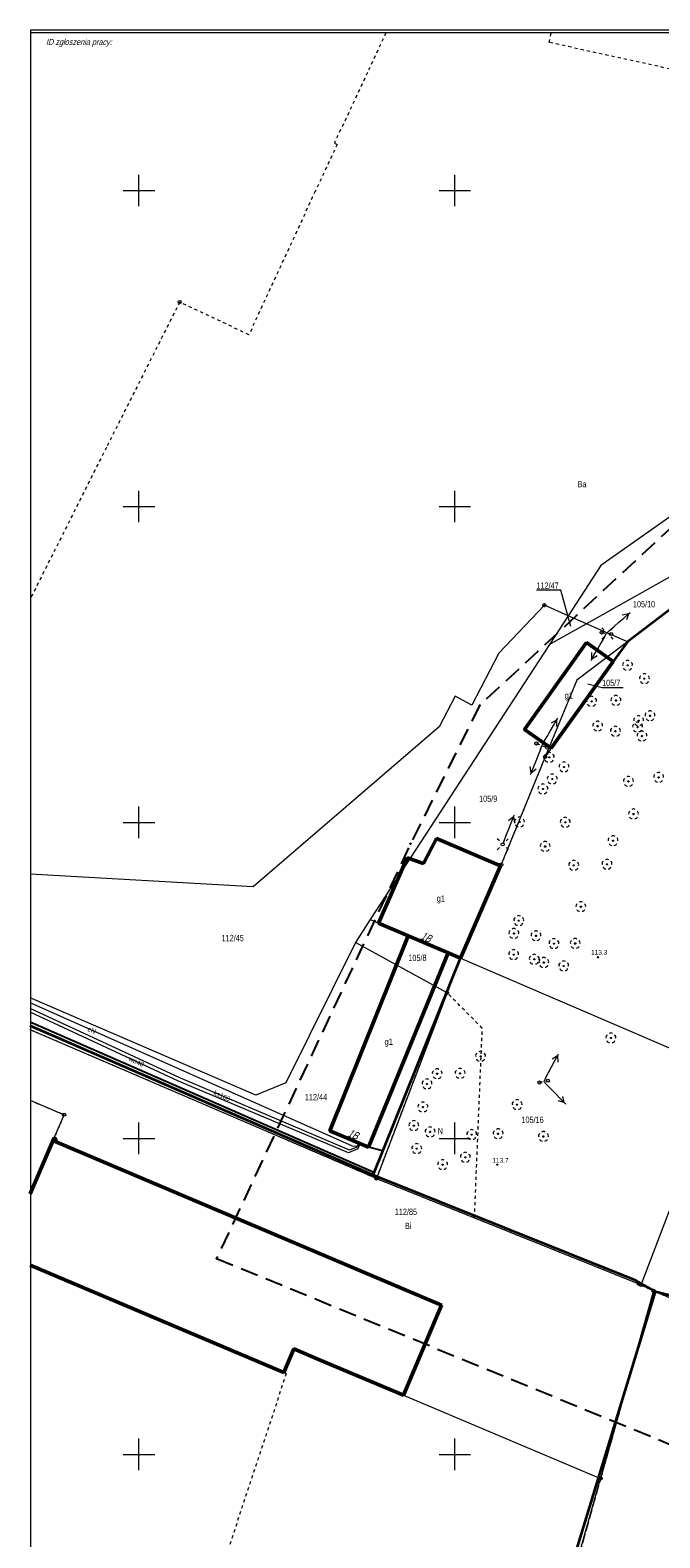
# Model space of a CAD drawing. Header units: metres. Extents: x 6401183 to 6401475, y 5754260 to 5754675.
# Tile 4 of 14: x 6401183 to 6401282, y 5754437 to 5754675. Entities that reach past the tile are written whole.
import ezdxf
from ezdxf.enums import TextEntityAlignment as Align

# ---------------------------------------------------------------- set-up
doc = ezdxf.new("R2010")
doc.units = ezdxf.units.M
for name, pattern in [('0.5_0.5', [1, 0.5, -0.5]), ('1.5_0.5', [2, 1.5, -0.5]), ('2.8_1.4', [4.2, 2.8, -1.4]), ('219-500', [0]), ('sm05_500', [1, 0.5, -0.5])]:
    doc.linetypes.add(name, pattern=pattern)
doc.layers.get('0').update_dxf_attribs({"color": 2, "lineweight": 5})
doc.styles.get("Standard").update_dxf_attribs({"font": 'Working1250', "width": 0.75})
doc.linetypes.add('902-500', pattern='A,3.75,0,[1,ksztalty.shx,S=0.5,R=0,X=0,Y=0],3.75', length=7.5)

# ---------------------------------------------------------------- blocks, each defined once
blk = doc.blocks.new('202')
at = {"color": 0, "linetype": 'Continuous', "lineweight": 0}
blk.add_circle((0, 0), 0.25, dxfattribs=at)
blk = doc.blocks.new('203')
at = {"linetype": 'Continuous', "lineweight": 0}
h = blk.add_hatch(color=0, dxfattribs=at)
edge = h.paths.add_edge_path()
edge.add_arc((0, 0), 0.045, 0, 360)
blk = doc.blocks.new('PUNKTBUD')
at = {"color": 0}
blk.add_circle((0, 0), 0.045, dxfattribs=at)
blk = doc.blocks.new('SM011')
at = {"color": 0, "linetype": 'Continuous', "lineweight": 13}
for p, q in [((-0.53, 0.531), (-0.883, 0.884)), ((0.531, 0.531), (0.884, 0.884)), ((-0.53, -0.53), (-0.883, -0.883)), ((0.531, -0.53), (0.884, -0.883))]:
    blk.add_line(p, q, dxfattribs=at)
blk = doc.blocks.new('SM04')
at = {"color": 0, "linetype": 'Continuous', "lineweight": 13}
blk.add_circle((0, 0), 0.25, dxfattribs=at)
blk = doc.blocks.new('SM05')
at = {"color": 0, "linetype": 'Continuous', "lineweight": 13}
blk.add_circle((0, 0), 0.25, dxfattribs=at)
blk = doc.blocks.new('PE04')
at = {"color": 0, "linetype": 'Continuous', "lineweight": 13}
for p, q in [((0.65, 0), (0, 0)), ((0.65, 0), (1.65, 0)), ((1.65, 0), (2.65, 0)), ((2.65, 0), (3.65, 0)), ((3.65, 0), (4.65, 0)), ((4.65, 0), (3.784, 0.5)), ((4.65, 0), (3.784, -0.5)), ((4.65, 0), (5, 0))]:
    blk.add_line(p, q, dxfattribs=at)
blk = doc.blocks.new('PIKIETA')
at = {"color": 0}
blk.add_circle((0, 0), 0.045, dxfattribs=at)
blk = doc.blocks.new('OP021')
at = {"linetype": 'Continuous', "lineweight": 13}
h = blk.add_hatch(color=0, dxfattribs=at)
edge = h.paths.add_edge_path()
edge.add_arc((0, 0), 0.05, 0, 360)
at = {"color": 0, "linetype": 'Continuous', "lineweight": 13}
for centre, start, end in [((-0.38, 0.124), 121.308, 202.548), ((0, 0.4), 49.272, 130.728), ((0.38, 0.124), 337.452, 58.692), ((-0.235, -0.324), 193.221, 274.871), ((0.235, -0.324), 265.129, 346.779)]:
    blk.add_arc(centre, 0.4, start, end, dxfattribs=at)
blk = doc.blocks.new('PW01')
at = {"linetype": 'Continuous', "lineweight": 13}
h = blk.add_hatch(color=0, dxfattribs=at)
edge = h.paths.add_edge_path()
edge.add_arc((0, 0), 0.045, 0, 360)

msp = doc.modelspace()

# ---------------------------------------------------------------- linework, layer by layer
at = {"layer": '211-numer działki ewidencyjnej', "color": 0, "linetype": 'CONTINUOUS', "lineweight": 18, "flags": 128}
for points in [[(6401268.33, 5754581.03), (6401266.75, 5754586.77), (6401262.917, 5754586.77)], [(6401271.05, 5754571.95), (6401273.3, 5754571.38), (6401276.661, 5754571.38)]]:
    msp.add_lwpolyline(points, dxfattribs=at)
at = {"layer": '217-kontur klasyfikacyjny', "color": 3, "linetype": '1.5_0.5', "lineweight": 18, "flags": 128}
for points in [[(6401281.43, 5754475.89), (6401256.93, 5754388.89)], [(6401303.26, 5754466.4), (6401281.43, 5754475.89)]]:
    msp.add_lwpolyline(points, dxfattribs=at)
at = {"layer": '218-kontur użytku gruntowego', "color": 3, "linetype": '0.5_0.5', "lineweight": 18, "flags": 128}
for points in [[(6401239.088, 5754674.92), (6401236.17, 5754668.68)], [(6401264.9, 5754673.43), (6401265.241, 5754674.92)], [(6401286.02, 5754668.79), (6401264.9, 5754673.43)], [(6401236.17, 5754668.68), (6401230.93, 5754657.49)], [(6401231.35, 5754657.3), (6401227.91, 5754649.9)], [(6401230.93, 5754657.49), (6401231.35, 5754657.3)], [(6401227.91, 5754649.9), (6401217.41, 5754627.17)], [(6401206.46, 5754632.35), (6401194.86, 5754609.35)], [(6401217.41, 5754627.17), (6401206.46, 5754632.35)], [(6401194.86, 5754609.35), (6401182.79, 5754585.343)], [(6401290.96, 5754588.97), (6401277.31, 5754578.59)], [(6401277.31, 5754578.59), (6401275.06, 5754575.47)], [(6401275.06, 5754575.47), (6401265.22, 5754561.73)], [(6401265.22, 5754561.73), (6401264.29, 5754560.39)], [(6401264.29, 5754560.39), (6401257.34, 5754543.33)], [(6401257.34, 5754543.33), (6401250.91, 5754528.5)], [(6401250.91, 5754528.5), (6401248.76, 5754523.04)], [(6401248.76, 5754523.04), (6401237.58, 5754493.66)], [(6401254.34, 5754517.45), (6401248.76, 5754523.04)], [(6401237.58, 5754493.66), (6401182.79, 5754517.202)], [(6401253.11, 5754487.43), (6401254.34, 5754517.45)], [(6401182.79, 5754506.033), (6401188.17, 5754503.75)], [(6401188.17, 5754503.75), (6401186.58, 5754500.08)], [(6401186.58, 5754500.08), (6401182.79, 5754491.259)], [(6401237.58, 5754493.66), (6401253.11, 5754487.43)], [(6401253.11, 5754487.43), (6401279.11, 5754477)], [(6401182.79, 5754479.919), (6401222.95, 5754462.96)], [(6401281.43, 5754475.89), (6401256.93, 5754388.89)], [(6401279.11, 5754477), (6401279.5, 5754476.81)], [(6401279.5, 5754476.81), (6401281.43, 5754475.89)], [(6401303.26, 5754466.4), (6401281.43, 5754475.89)], [(6401223.32, 5754462.8), (6401206.02, 5754410.48)], [(6401222.95, 5754462.96), (6401223.32, 5754462.8)]]:
    msp.add_lwpolyline(points, dxfattribs=at)
at = {"layer": '219-działka ewidencyjna', "color": 7, "linetype": '219-500', "lineweight": 18, "flags": 128}
for points in [[(6401310.01, 5754603.47), (6401270.82, 5754581.45)], [(6401287.57, 5754600.86), (6401273.09, 5754590.67)], [(6401273.09, 5754590.67), (6401267.93, 5754582.72)], [(6401277.31, 5754578.59), (6401290.96, 5754588.97)], [(6401264.16, 5754584.38), (6401256.94, 5754576.79)], [(6401267.93, 5754582.72), (6401264.16, 5754584.38)], [(6401267.93, 5754582.72), (6401264.97, 5754578.17)], [(6401270.82, 5754581.45), (6401264.97, 5754578.17)], [(6401270.82, 5754581.45), (6401267.93, 5754582.72)], [(6401277.31, 5754578.59), (6401270.82, 5754581.45)], [(6401264.97, 5754578.17), (6401236.6, 5754534.65)], [(6401277.31, 5754578.59), (6401269.3, 5754572.5)], [(6401277.31, 5754578.59), (6401275.06, 5754575.47)], [(6401256.94, 5754576.79), (6401252.68, 5754568.55)], [(6401275.06, 5754575.47), (6401265.22, 5754561.73)], [(6401269.3, 5754572.5), (6401264.29, 5754560.39)], [(6401250.04, 5754569.99), (6401247.52, 5754565.11)], [(6401252.68, 5754568.55), (6401250.04, 5754569.99)], [(6401247.52, 5754565.11), (6401218.08, 5754539.79)], [(6401265.22, 5754561.73), (6401264.29, 5754560.39)], [(6401264.29, 5754560.39), (6401257.34, 5754543.33)], [(6401257.34, 5754543.33), (6401250.91, 5754528.5)], [(6401218.08, 5754539.79), (6401182.79, 5754541.831)], [(6401236.6, 5754534.65), (6401234.29, 5754530.98)], [(6401236.6, 5754534.65), (6401237.92, 5754534.07)], [(6401250.91, 5754528.5), (6401237.92, 5754534.07)], [(6401234.29, 5754530.98), (6401223.27, 5754508.82)], [(6401248.76, 5754523.04), (6401234.29, 5754530.98)], [(6401250.91, 5754528.5), (6401248.76, 5754523.04)], [(6401250.91, 5754528.5), (6401292.39, 5754510.69)], [(6401218.5, 5754506.87), (6401182.79, 5754522.274)], [(6401248.76, 5754523.04), (6401237.58, 5754493.66)], [(6401237.58, 5754493.66), (6401182.79, 5754517.202)], [(6401279.5, 5754476.81), (6401292.39, 5754510.69)], [(6401223.27, 5754508.82), (6401218.5, 5754506.87)], [(6401182.79, 5754506.033), (6401188.17, 5754503.75)], [(6401186.58, 5754500.08), (6401188.17, 5754503.75)], [(6401182.79, 5754491.259), (6401186.58, 5754500.08)], [(6401237.58, 5754493.66), (6401279.11, 5754477)], [(6401222.95, 5754462.96), (6401182.79, 5754479.919)], [(6401281.43, 5754475.89), (6401273.07, 5754446.2)], [(6401279.5, 5754476.81), (6401279.11, 5754477)], [(6401281.43, 5754475.89), (6401279.5, 5754476.81)], [(6401303.26, 5754466.4), (6401281.43, 5754475.89)], [(6401222.95, 5754462.96), (6401224.5, 5754466.7)], [(6401224.5, 5754466.7), (6401273.07, 5754446.2)], [(6401256.93, 5754388.89), (6401273.07, 5754446.2)]]:
    msp.add_lwpolyline(points, dxfattribs=at)
at = {"layer": '312-budynek ewidencyjny', "color": 7, "linetype": 'CONTINUOUS', "lineweight": 50, "flags": 128}
for points in [[(6401261.01, 5754564.71), (6401270.85, 5754578.45)], [(6401270.85, 5754578.45), (6401275.06, 5754575.47)], [(6401275.06, 5754575.47), (6401265.22, 5754561.73)], [(6401265.22, 5754561.73), (6401261.01, 5754564.71)], [(6401245.03, 5754543.48), (6401247.12, 5754547.47)], [(6401247.12, 5754547.47), (6401257.23, 5754543.14)], [(6401237.92, 5754534.07), (6401242.45, 5754544.39)], [(6401242.45, 5754544.39), (6401245.03, 5754543.48)], [(6401257.23, 5754543.14), (6401250.91, 5754528.5)], [(6401242.6, 5754532.06), (6401237.92, 5754534.07)], [(6401230.22, 5754501.2), (6401242.6, 5754532.06)], [(6401242.6, 5754532.06), (6401248.94, 5754529.35)], [(6401248.94, 5754529.35), (6401242.6, 5754532.06)], [(6401248.94, 5754529.35), (6401236.35, 5754498.63)], [(6401250.91, 5754528.5), (6401248.94, 5754529.35)], [(6401182.79, 5754491.259), (6401186.58, 5754500.08)], [(6401186.58, 5754500.08), (6401186.9, 5754499.94)], [(6401186.9, 5754499.94), (6401186.74, 5754499.54)], [(6401186.74, 5754499.54), (6401247.88, 5754473.62)], [(6401236.35, 5754498.63), (6401230.22, 5754501.2)], [(6401222.95, 5754462.96), (6401182.79, 5754479.972)], [(6401247.88, 5754473.62), (6401241.87, 5754459.37)], [(6401224.5, 5754466.7), (6401222.95, 5754462.96)], [(6401228.67, 5754464.9), (6401224.5, 5754466.7)], [(6401241.87, 5754459.37), (6401228.67, 5754464.9)]]:
    msp.add_lwpolyline(points, dxfattribs=at)
at = {"layer": 'krawężnik (linia)', "color": 7, "linetype": 'CONTINUOUS', "lineweight": 25, "flags": 128}
for points in [[(6401237.08, 5754494.68), (6401182.79, 5754518.381)], [(6401238.41, 5754498.07), (6401236.35, 5754498.63)]]:
    msp.add_lwpolyline(points, dxfattribs=at)
at = {"layer": 'ogrodzenie trwałe', "color": 7, "linetype": '902-500', "lineweight": 35, "flags": 128}
for points in [[(6401237.05, 5754494.19), (6401250.91, 5754528.5)], [(6401182.79, 5754420.194), (6401206.02, 5754410.48), (6401255.42, 5754389.59), (6401281.74, 5754475.76), (6401278.64, 5754477.52), (6401237.05, 5754494.19), (6401236.85, 5754494.28), (6401182.79, 5754517.834)], [(6401281.74, 5754475.76), (6401290.87, 5754473.49), (6401303.75, 5754465.98), (6401324.72, 5754446.7), (6401350.73, 5754425.56)]]:
    msp.add_lwpolyline(points, dxfattribs=at)
at = {"layer": 'ogrodzenie trwałe (linia)', "color": 7, "linetype": '902-500', "lineweight": 35, "flags": 128}
for points in [[(6401290.96, 5754588.97), (6401277.3, 5754578.59)], [(6401277.3, 5754578.59), (6401275.06, 5754575.47)]]:
    msp.add_lwpolyline(points, dxfattribs=at)
at = {"layer": 'Pieczątka na wyrysie', "color": 5, "linetype": '2.8_1.4', "lineweight": 25, "flags": 128}
msp.add_lwpolyline([(6401212.29, 5754481.02), (6401290.61, 5754448.91), (6401365.04, 5754396), (6401425.02, 5754596.73), (6401420.43, 5754615.42), (6401343.88, 5754642.24), (6401314.24, 5754594.61), (6401283.91, 5754596.37), (6401253.92, 5754568.51), (6401242.98, 5754546.63)], close=True, dxfattribs=at)
at = {"layer": 'przewód elektroenergetyczny (linia)', "color": 1, "linetype": 'CONTINUOUS', "lineweight": 18, "flags": 128}
msp.add_lwpolyline([(6401235.18, 5754499.12), (6401234.66, 5754498.74), (6401233.8, 5754498.8), (6401182.79, 5754521.447)], dxfattribs=at)
at = {"layer": 'przewód kanalizacyjny (linia)', "color": 34, "linetype": 'CONTINUOUS', "lineweight": 18, "flags": 128}
msp.add_lwpolyline([(6401234.8, 5754499.28), (6401234.51, 5754498.61), (6401233.34, 5754498.15), (6401206.46, 5754509.57), (6401182.79, 5754520.539)], dxfattribs=at)
at = {"layer": 'przewód wodociągowy (linia)', "color": 5, "linetype": 'CONTINUOUS', "lineweight": 18, "flags": 128}
msp.add_lwpolyline([(6401235, 5754499.2), (6401234.66, 5754498.38), (6401233.15, 5754497.72), (6401206.26, 5754509.08), (6401182.79, 5754519.963)], dxfattribs=at)
at = {"layer": 'Ramki i opis wydruku', "color": 7, "linetype": 'CONTINUOUS', "lineweight": 13, "flags": 128}
for points in [[(6401182.84, 5754259.97), (6401474.74, 5754259.97), (6401474.74, 5754675.37), (6401182.84, 5754675.37)], [(6401182.84, 5754259.92), (6401474.74, 5754259.92), (6401474.74, 5754674.92), (6401182.84, 5754674.92)]]:
    msp.add_lwpolyline(points, close=True, dxfattribs=at)
at = {"layer": 'słup łączony (linia)', "color": 7, "linetype": 'sm05_500', "lineweight": 18, "flags": 128}
for points in [[(6401273.23, 5754580.05), (6401274.74, 5754579.81)], [(6401262.91, 5754562.49), (6401264.64, 5754561.85)], [(6401263.4, 5754508.84), (6401264.71, 5754509.14)]]:
    msp.add_lwpolyline(points, dxfattribs=at)
at = {"layer": 'Wstawianie ramki sekcyjnej z opisem', "color": 7, "linetype": 'CONTINUOUS', "lineweight": 13, "flags": 128}
for points in [[(6401200, 5754647.5), (6401200, 5754652.5)], [(6401250, 5754647.5), (6401250, 5754652.5)], [(6401197.5, 5754650), (6401202.5, 5754650)], [(6401247.5, 5754650), (6401252.5, 5754650)], [(6401200, 5754597.5), (6401200, 5754602.5)], [(6401250, 5754597.5), (6401250, 5754602.5)], [(6401197.5, 5754600), (6401202.5, 5754600)], [(6401247.5, 5754600), (6401252.5, 5754600)], [(6401200, 5754547.5), (6401200, 5754552.5)], [(6401250, 5754547.5), (6401250, 5754552.5)], [(6401197.5, 5754550), (6401202.5, 5754550)], [(6401247.5, 5754550), (6401252.5, 5754550)], [(6401200, 5754497.5), (6401200, 5754502.5)], [(6401250, 5754497.5), (6401250, 5754502.5)], [(6401197.5, 5754500), (6401202.5, 5754500)], [(6401247.5, 5754500), (6401252.5, 5754500)], [(6401200, 5754447.5), (6401200, 5754452.5)], [(6401250, 5754447.5), (6401250, 5754452.5)], [(6401197.5, 5754450), (6401202.5, 5754450)], [(6401247.5, 5754450), (6401252.5, 5754450)]]:
    msp.add_lwpolyline(points, dxfattribs=at)

# ---------------------------------------------------------------- block references
at = {"layer": '140-Punkty robocze', "color": 7, "linetype": 'CONTINUOUS', "lineweight": 13}
for p in [(6401277.33, 5754574.86), (6401280, 5754572.75), (6401253.92, 5754568.51), (6401271.63, 5754569.17), (6401275.48, 5754569.3), (6401279.09, 5754566.1), (6401280.88, 5754566.87), (6401272.6, 5754565.24), (6401275.41, 5754564.43), (6401278.91, 5754565.09), (6401279.61, 5754563.66), (6401264.93, 5754560.31), (6401265.41, 5754556.87), (6401267.27, 5754558.77), (6401282.25, 5754557.13), (6401263.93, 5754555.29), (6401277.47, 5754556.49), (6401260.23, 5754550.07), (6401267.47, 5754550.02), (6401278.27, 5754551.33), (6401275.03, 5754547.1), (6401242.98, 5754546.63), (6401264.29, 5754546.2), (6401268.82, 5754543.22), (6401274.08, 5754543.38), (6401269.94, 5754536.66), (6401260.11, 5754534.46), (6401259.34, 5754532.43), (6401262.84, 5754532.06), (6401265.68, 5754530.82), (6401269.04, 5754530.85), (6401250.91, 5754528.5), (6401259.3, 5754529.08), (6401262.56, 5754528.35), (6401272.65, 5754528.67), (6401264.08, 5754527.83), (6401267.23, 5754527.29), (6401274.69, 5754515.9), (6401254.07, 5754513), (6401247.2, 5754510.23), (6401250.83, 5754510.29), (6401245.6, 5754508.62), (6401244.94, 5754504.96), (6401259.85, 5754505.35), (6401243.51, 5754502.02), (6401246.08, 5754501.03), (6401252.67, 5754500.6), (6401256.84, 5754500.73), (6401264.02, 5754500.31), (6401243.97, 5754498.38), (6401251.65, 5754497.01), (6401248.07, 5754495.84), (6401256.74, 5754495.85), (6401237.05, 5754494.19), (6401212.29, 5754481.02), (6401278.64, 5754477.52), (6401281.74, 5754475.76)]:
    msp.add_blockref('PIKIETA', p, dxfattribs=at)
at = {"layer": '202-punkt graniczny', "color": 7, "linetype": 'CONTINUOUS', "lineweight": 18}
for p in [(6401206.46, 5754632.35), (6401264.16, 5754584.38), (6401264.29, 5754560.39), (6401257.34, 5754543.33), (6401248.76, 5754523.04), (6401188.17, 5754503.75), (6401237.58, 5754493.66), (6401279.11, 5754477), (6401279.5, 5754476.81), (6401281.43, 5754475.89), (6401273.07, 5754446.2)]:
    msp.add_blockref('202', p, dxfattribs=at)
at = {"layer": '203-punkt graniczny', "color": 7, "linetype": 'CONTINUOUS', "lineweight": 18}
for p in [(6401194.86, 5754609.35), (6401273.09, 5754590.67), (6401267.93, 5754582.72), (6401270.82, 5754581.45), (6401264.97, 5754578.17), (6401277.31, 5754578.59), (6401256.94, 5754576.79), (6401275.06, 5754575.47), (6401269.3, 5754572.5), (6401250.04, 5754569.99), (6401252.68, 5754568.55), (6401247.52, 5754565.11), (6401265.22, 5754561.73), (6401218.08, 5754539.79), (6401236.6, 5754534.65), (6401237.92, 5754534.07), (6401234.29, 5754530.98), (6401250.91, 5754528.5), (6401223.27, 5754508.82), (6401218.5, 5754506.87), (6401186.58, 5754500.08), (6401224.5, 5754466.7), (6401222.95, 5754462.96)]:
    msp.add_blockref('203', p, dxfattribs=at)
at = {"layer": 'drzewo liściaste', "color": 94, "linetype": 'CONTINUOUS', "lineweight": 18}
for p in [(6401277.33, 5754574.86), (6401280, 5754572.75), (6401271.63, 5754569.17), (6401275.48, 5754569.3), (6401279.09, 5754566.1), (6401280.88, 5754566.87), (6401272.6, 5754565.24), (6401275.41, 5754564.43), (6401278.91, 5754565.09), (6401279.61, 5754563.66), (6401264.93, 5754560.31), (6401267.27, 5754558.77), (6401265.41, 5754556.87), (6401277.47, 5754556.49), (6401282.25, 5754557.13), (6401263.93, 5754555.29), (6401278.27, 5754551.33), (6401260.23, 5754550.07), (6401267.47, 5754550.02), (6401264.29, 5754546.2), (6401275.03, 5754547.1), (6401268.82, 5754543.22), (6401274.08, 5754543.38), (6401269.94, 5754536.66), (6401260.11, 5754534.46), (6401259.34, 5754532.43), (6401262.84, 5754532.06), (6401265.68, 5754530.82), (6401269.04, 5754530.85), (6401259.3, 5754529.08), (6401262.56, 5754528.35), (6401264.08, 5754527.83), (6401267.23, 5754527.29), (6401274.69, 5754515.9), (6401254.07, 5754513), (6401245.6, 5754508.62), (6401247.2, 5754510.23), (6401250.83, 5754510.29), (6401244.94, 5754504.96), (6401259.85, 5754505.35), (6401243.51, 5754502.02), (6401246.08, 5754501.03), (6401252.67, 5754500.6), (6401256.84, 5754500.73), (6401264.02, 5754500.31), (6401243.97, 5754498.38), (6401251.65, 5754497.01), (6401248.07, 5754495.84)]:
    msp.add_blockref('OP021', p, dxfattribs=at)
at = {"layer": 'latarnia na słupie lub maszcie (punkt)', "color": 7, "linetype": 'CONTINUOUS', "lineweight": 18}
for p in [(6401274.14, 5754579.91), (6401257.57, 5754546.55)]:
    msp.add_blockref('SM011', p, dxfattribs=at)
at = {"layer": 'pikieta naturalna', "color": 7, "linetype": 'CONTINUOUS', "lineweight": 13}
for p in [(6401272.65, 5754528.67), (6401256.74, 5754495.85)]:
    msp.add_blockref('PW01', p, dxfattribs=at)
at = {"layer": 'przewód elektroenergetyczny niskiego napięcia (linia) - symbol', "color": 1, "linetype": 'CONTINUOUS', "lineweight": 18}
for p, rotation in [((6401273.99, 5754579.93), 41.549), ((6401273.99, 5754579.93), 240.106), ((6401263.78, 5754562.17), 60.106), ((6401263.78, 5754562.17), 248.319), ((6401257.57, 5754546.55), 68.319), ((6401264.06, 5754508.99), 61.816), ((6401264.06, 5754508.99), 314.546)]:
    msp.add_blockref('PE04', p, dxfattribs=dict(at, rotation=rotation))
at = {"layer": 'Punkt budynku', "color": 5, "linetype": 'CONTINUOUS', "lineweight": 18}
for p in [(6401270.85, 5754578.45), (6401275.06, 5754575.47), (6401261.01, 5754564.71), (6401265.22, 5754561.73), (6401247.12, 5754547.47), (6401242.45, 5754544.39), (6401245.03, 5754543.48), (6401257.23, 5754543.14), (6401237.92, 5754534.07), (6401242.6, 5754532.06), (6401248.94, 5754529.35), (6401250.91, 5754528.5), (6401186.58, 5754500.08), (6401186.74, 5754499.54), (6401186.9, 5754499.94), (6401230.22, 5754501.2), (6401236.35, 5754498.63), (6401247.88, 5754473.62), (6401224.5, 5754466.7), (6401228.67, 5754464.9), (6401222.95, 5754462.96), (6401241.87, 5754459.37)]:
    msp.add_blockref('PUNKTBUD', p, dxfattribs=at)
at = {"layer": 'słup (punkt)', "color": 7, "linetype": 'CONTINUOUS', "lineweight": 18}
msp.add_blockref('SM04', (6401257.57, 5754546.55), dxfattribs=at)
at = {"layer": 'słup łączony (linia) - symbol', "color": 7, "linetype": 'CONTINUOUS', "lineweight": 18}
for p in [(6401273.23, 5754580.05), (6401274.74, 5754579.81), (6401262.91, 5754562.49), (6401264.64, 5754561.85), (6401263.4, 5754508.84), (6401264.71, 5754509.14)]:
    msp.add_blockref('SM05', p, dxfattribs=at)

# ---------------------------------------------------------------- texts
at = {"layer": '210-oznaczenie konturu użytku gruntowego', "color": 3, "linetype": 'CONTINUOUS', "lineweight": 18, "width": 0.79}
for s, p in [('Ba', (6401269.42, 5754603.03)), ('N', (6401247.29, 5754500.66)), ('Bi', (6401242.11, 5754485.65))]:
    msp.add_text(s, height=1, dxfattribs=at).set_placement(p)
at = {"layer": '211-numer działki ewidencyjnej', "color": 7, "linetype": 'CONTINUOUS', "lineweight": 18, "width": 0.79}
for s, p in [('112/47', (6401262.917, 5754586.97)), ('105/7', (6401273.3, 5754571.58))]:
    msp.add_text(s, height=1, dxfattribs=at).set_placement(p)
for s, p in [('105/10', (6401278.18, 5754585.03)), ('105/9', (6401253.84, 5754554.26)), ('112/45', (6401213.09, 5754532.21)), ('105/8', (6401242.64, 5754529.07)), ('112/44', (6401226.27, 5754507.04)), ('105/16', (6401260.54, 5754503.46)), ('112/85', (6401240.5, 5754488.89))]:
    msp.add_text(s, height=1, dxfattribs=at).set_placement(p, align=Align.TOP_LEFT)
at = {"layer": '238-Punkt adresowy budynku', "color": 7, "linetype": 'CONTINUOUS', "lineweight": 25, "oblique": 15, "width": 0.79}
for rotation, p in [(-23.142, (6401245.21, 5754531.27)), (337.254, (6401233.68, 5754500.07))]:
    msp.add_text('1B', height=1.25, rotation=rotation, dxfattribs=at).set_placement(p, align=Align.CENTER)
at = {"layer": '312-oznaczenie budynku ewidencyjnego-Atr117', "color": 7, "width": 0.9}
for p in [(6401268.04, 5754570.09), (6401247.79, 5754537.98), (6401239.53, 5754515.31)]:
    msp.add_text('g1', height=1, dxfattribs=at).set_placement(p, align=Align.MIDDLE_CENTER)
at = {"layer": 'pikieta naturalna-Atr2', "color": 7, "width": 0.9}
for s, p in [('113.3', (6401271.55, 5754529.08)), ('113.7', (6401255.93, 5754496.15))]:
    msp.add_text(s, height=0.75, dxfattribs=at).set_placement(p)
at = {"layer": 'przewód elektroenergetyczny (linia)-Atr1', "color": 1, "width": 0.9}
msp.add_text('eN', height=0.75, rotation=336.059, dxfattribs=at).set_placement((6401191.93, 5754517.39), align=Align.MIDDLE_LEFT)
at = {"layer": 'przewód kanalizacyjny (linia)-Atr1', "color": 34, "width": 0.9}
msp.add_text('ks160', height=0.75, rotation=336.982, dxfattribs=at).set_placement((6401211.89, 5754507.27), align=Align.MIDDLE_LEFT)
at = {"layer": 'przewód wodociągowy (linia)-Atr1', "color": 5, "width": 0.9}
msp.add_text('wo40', height=0.75, rotation=335.122, dxfattribs=at).set_placement((6401198.49, 5754512.68), align=Align.MIDDLE_LEFT)
at = {"layer": 'Ramki i opis wydruku', "color": 7, "linetype": 'CONTINUOUS', "lineweight": 13, "oblique": 15, "width": 0.79}
msp.add_text('ID zgłoszenia pracy: ', height=0.96, dxfattribs=at).set_placement((6401185.29, 5754673.02))

doc.saveas('drawing.dxf')
